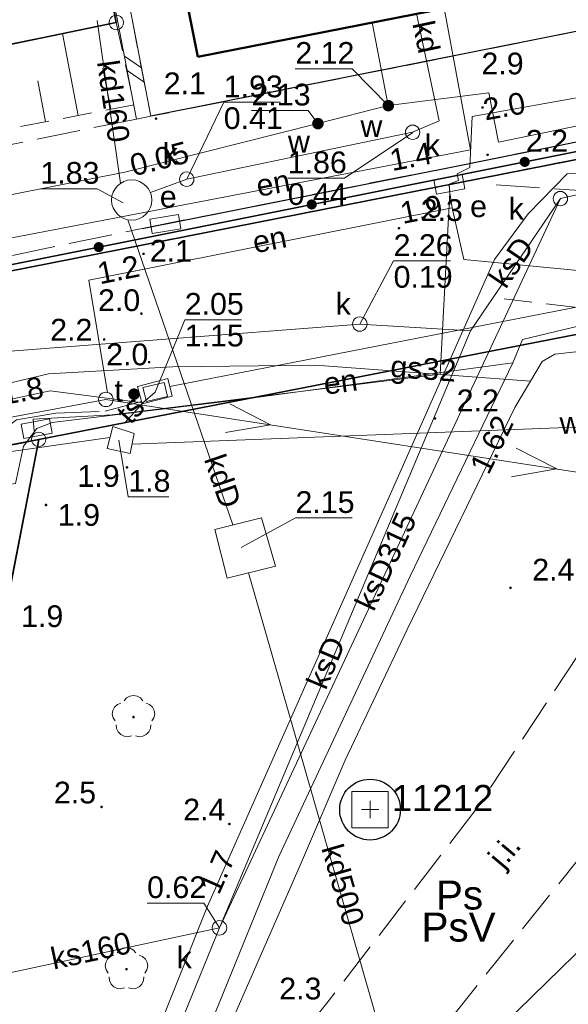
# Model space of a CAD drawing. Extents: x 5461355 to 5464904, y 5969481 to 5972975.
# Tile 22 of 40: x 5462432 to 5462450, y 5972205 to 5972239. Entities that reach past the tile are written whole.
import ezdxf
from ezdxf.enums import TextEntityAlignment as Align

# ---------------------------------------------------------------- set-up
doc = ezdxf.new("R2010")
doc.units = 0
for name, pattern in [('L_0_05', [1.75, 1.25, -0.5]), ('PRZER1-1', [1, 0.5, -0.5]), ('PRZER2-1', [1.5, 1, -0.5]), ('PRZER3-1', [2, 1.5, -0.5])]:
    doc.linetypes.add(name, pattern=pattern)
doc.layers.get('0').update_dxf_attribs({"linetype": 'CONTINUOUS'})
for name, color, linetype, lineweight in [('GEPPGD', 7, 'CONTINUOUS', 18), ('GESBLO', 7, 'CONTINUOUS', 18), ('GESBZO', 7, 'CONTINUOUS', 50), ('GESDZI', 7, 'CONTINUOUS', 18), ('GSLDSO', 7, 'CONTINUOUS', 18), ('GSLKOG', 7, 'CONTINUOUS', 35), ('GSLKRW', 7, 'CONTINUOUS', 25), ('GSPSSP', 7, 'CONTINUOUS', 18), ('GSPSSP_O', 7, 'CONTINUOUS', 18), ('GSPWPN', 7, 'CONTINUOUS', 13), ('GSPWPN_O', 7, 'CONTINUOUS', 13), ('GSSKOA', 7, 'CONTINUOUS', 18), ('GSSKOA_O', 7, 'CONTINUOUS', 18), ('GSSKOD', 7, 'CONTINUOUS', 18), ('GSSZSN', 7, 'CONTINUOUS', 18), ('GUPISN', 7, 'CONTINUOUS', 18), ('GUPIWZ', 7, 'CONTINUOUS', 18), ('GUPPRZ_O', 7, 'CONTINUOUS', 18), ('GUSIKP', 7, 'CONTINUOUS', 18), ('OSN_OZN', 1, 'L_0_05', 18)]:
    doc.layers.add(name, color=color, linetype=linetype, lineweight=lineweight)
for name, color, linetype, lineweight, true_color in [('GESKKL', 7, 'CONTINUOUS', 18, 0x24bc24), ('GESKKL_O', 7, 'CONTINUOUS', 18, 0x24bc24), ('GESUZY', 7, 'CONTINUOUS', 18, 0x008000), ('GESUZY_O', 7, 'CONTINUOUS', 18, 0x008000), ('GSPRDL', 7, 'CONTINUOUS', 18, 0x008000), ('GSSWWS', 7, 'CONTINUOUS', 18, 0x59d9ff), ('GULEPR', 1, 'CONTINUOUS', 18, 0xff0000), ('GULEPR_O', 1, 'CONTINUOUS', 18, 0xff0000), ('GULGPR', 7, 'CONTINUOUS', 18, 0xbfbf00), ('GULGPR_O', 7, 'CONTINUOUS', 18, 0xbfbf00), ('GULKPR', 7, 'CONTINUOUS', 18, 0x803300), ('GULKPR_O', 7, 'CONTINUOUS', 18, 0x803300), ('GULTPR', 7, 'CONTINUOUS', 18, 0xff9100), ('GULTPR_O', 7, 'CONTINUOUS', 18, 0xff9100), ('GULWPR', 5, 'CONTINUOUS', 18, 0x0000ff), ('GULWPR_O', 5, 'CONTINUOUS', 18, 0x0000ff), ('GUPESE', 1, 'CONTINUOUS', 18, 0xff0000), ('GUPESE_O', 1, 'CONTINUOUS', 18, 0xff0000), ('GUPKSD', 7, 'CONTINUOUS', 18, 0x803300), ('GUPKSD_O', 7, 'CONTINUOUS', 18, 0x803300), ('GUPTUT', 7, 'CONTINUOUS', 18, 0xff9100), ('GUPTUT_O', 7, 'CONTINUOUS', 18, 0xff9100), ('GUPWZA', 5, 'CONTINUOUS', 18, 0x0000ff), ('GUPWZA_O', 5, 'CONTINUOUS', 18, 0x0000ff)]:
    doc.layers.add(name, color=color, linetype=linetype, lineweight=lineweight, true_color=true_color)
doc.styles.add('Arial', font='arial.ttf')

# ---------------------------------------------------------------- blocks, each defined once
blk = doc.blocks.new('GSPSSP1')
at = {"color": 0}
blk.add_lwpolyline([(0.625, 0.625), (0.625, -0.625), (-0.625, -0.625), (-0.625, 0.625)], close=True, dxfattribs=at)
for points in [[(0.3, 0), (-0.3, 0)], [(0, 0.3), (0, -0.3)]]:
    blk.add_lwpolyline(points, dxfattribs=at)
blk = doc.blocks.new('GSPWPN1')
blk.add_hatch(color=0).paths.add_polyline_path([(-0.045, 0), (-0.043, -0.012), (-0.039, -0.022), (-0.032, -0.032), (-0.022, -0.039), (-0.012, -0.043), (0, -0.045), (0.012, -0.043), (0.022, -0.039), (0.032, -0.032), (0.039, -0.022), (0.043, -0.012), (0.045, 0), (0.043, 0.012), (0.039, 0.022), (0.032, 0.032), (0.022, 0.039), (0.012, 0.043), (0, 0.045), (-0.012, 0.043), (-0.022, 0.039), (-0.032, 0.032), (-0.039, 0.022), (-0.043, 0.012)])
blk = doc.blocks.new('GUPESE1')
at = {"color": 0}
blk.add_lwpolyline([(-0.5, -0.25), (-0.5, 0.25), (0.5, 0.25), (0.5, -0.25)], close=True, dxfattribs=at)
blk = doc.blocks.new('GUPKSD1')
at = {"color": 0}
blk.add_lwpolyline([(0, 0.25), (0.064705, 0.241481), (0.125, 0.216506), (0.176777, 0.176777), (0.216506, 0.125), (0.241481, 0.064705), (0.25, 0), (0.241481, -0.064705), (0.216506, -0.125), (0.176777, -0.176777), (0.125, -0.216506), (0.064705, -0.241481), (0, -0.25), (-0.064705, -0.241481), (-0.125, -0.216506), (-0.176777, -0.176777), (-0.216506, -0.125), (-0.241481, -0.064705), (-0.25, 0), (-0.241481, 0.064705), (-0.216506, 0.125), (-0.176777, 0.176777), (-0.125, 0.216506), (-0.064705, 0.241481)], close=True, dxfattribs=at)
blk = doc.blocks.new('GUPWZA1')
blk.add_hatch(color=0).paths.add_polyline_path([(-0.2, 0), (-0.193185, -0.051764), (-0.173205, -0.1), (-0.141421, -0.141421), (-0.1, -0.173205), (-0.051764, -0.193185), (0, -0.2), (0.051764, -0.193185), (0.1, -0.173205), (0.141421, -0.141421), (0.173205, -0.1), (0.193185, -0.051764), (0.2, 0), (0.193185, 0.051764), (0.173205, 0.1), (0.141421, 0.141421), (0.1, 0.173205), (0.051764, 0.193185), (0, 0.2), (-0.051764, 0.193185), (-0.1, 0.173205), (-0.141421, 0.141421), (-0.173205, 0.1), (-0.193185, 0.051764)])
blk = doc.blocks.new('GUPTUT1')
blk.add_hatch(color=0).paths.add_polyline_path([(-0.2, 0), (-0.193185, -0.051764), (-0.173205, -0.1), (-0.141421, -0.141421), (-0.1, -0.173205), (-0.051764, -0.193185), (0, -0.2), (0.051764, -0.193185), (0.1, -0.173205), (0.141421, -0.141421), (0.173205, -0.1), (0.193185, -0.051764), (0.2, 0), (0.193185, 0.051764), (0.173205, 0.1), (0.141421, 0.141421), (0.1, 0.173205), (0.051764, 0.193185), (0, 0.2), (-0.051764, 0.193185), (-0.1, 0.173205), (-0.141421, 0.141421), (-0.173205, 0.1), (-0.193185, 0.051764)])
blk = doc.blocks.new('GUPIWZ1_3')
at = {"color": 0}
blk.add_lwpolyline([(0.375, -0.25), (-0.375, -0.25), (-0.375, 0.25), (0.375, 0.25)], close=True, dxfattribs=at)
blk = doc.blocks.new('GEPPGD1_1')
at = {"color": 0}
blk.add_lwpolyline([(0, 0.25), (0.077254, 0.237764), (0.146946, 0.202254), (0.202254, 0.146946), (0.237764, 0.077254), (0.25, 0), (0.237764, -0.077254), (0.202254, -0.146946), (0.146946, -0.202254), (0.077254, -0.237764), (0, -0.25), (-0.077254, -0.237764), (-0.146946, -0.202254), (-0.202254, -0.146946), (-0.237764, -0.077254), (-0.25, 0), (-0.237764, 0.077254), (-0.202254, 0.146946), (-0.146946, 0.202254), (-0.077254, 0.237764)], close=True, dxfattribs=at)
blk = doc.blocks.new('GSPRDL1')
blk.add_hatch(color=0).paths.add_polyline_path([(0, -0.045), (0.013906, -0.042798), (0.02645, -0.036406), (0.036406, -0.02645), (0.042798, -0.013906), (0.045, 0), (0.042798, 0.013906), (0.036406, 0.02645), (0.02645, 0.036406), (0.013906, 0.042798), (0, 0.045), (-0.013906, 0.042798), (-0.02645, 0.036406), (-0.036406, 0.02645), (-0.042798, 0.013906), (-0.045, 0), (-0.042798, -0.013906), (-0.036406, -0.02645), (-0.02645, -0.036406), (-0.013906, -0.042798)])
at = {"color": 0}
for points in [[(-0.324277, 0.563333), (-0.240553, 0.662679), (-0.127956, 0.727494), (0, 0.75), (0.127956, 0.727494), (0.240553, 0.662679), (0.324277, 0.563333)], [(-0.635969, -0.134326), (-0.70458, -0.024001), (-0.731429, 0.103115), (-0.713292, 0.231763), (-0.652348, 0.346501), (-0.55591, 0.433559), (-0.435555, 0.482485)], [(0.435555, 0.482485), (0.55591, 0.433559), (0.652348, 0.346501), (0.713292, 0.231763), (0.731429, 0.103115), (0.70458, -0.024001), (0.635969, -0.134326)], [(-0.068773, -0.646351), (-0.194901, -0.677512), (-0.324092, -0.663766), (-0.440839, -0.606763), (-0.531129, -0.513345), (-0.584125, -0.394725), (-0.593465, -0.265141)], [(0.593465, -0.265141), (0.584125, -0.394725), (0.531129, -0.513345), (0.440839, -0.606763), (0.324092, -0.663766), (0.194901, -0.677512), (0.068773, -0.646351)]]:
    blk.add_lwpolyline(points, dxfattribs=at)
blk = doc.blocks.new('ODTN_1')
at = {"color": 0}
for points in [[(-0.5, -0.25), (0, 0.25)], [(0, -0.25), (0.5, 0.25)]]:
    blk.add_lwpolyline(points, dxfattribs=at)
blk = doc.blocks.new('GSLDSO2')
at = {"color": 0}
blk.add_lwpolyline([(0, 0.25), (0, -0.25)], dxfattribs=at)
blk = doc.blocks.new('KOLO')
blk.add_hatch(color=0).paths.add_polyline_path([(-0.175, 0), (-0.169037, -0.045293), (-0.151554, -0.0875), (-0.123744, -0.123744), (-0.0875, -0.151554), (-0.045293, -0.169037), (0, -0.175), (0.045293, -0.169037), (0.0875, -0.151554), (0.123744, -0.123744), (0.151554, -0.0875), (0.169037, -0.045293), (0.175, 0), (0.169037, 0.045293), (0.151554, 0.0875), (0.123744, 0.123744), (0.0875, 0.151554), (0.045293, 0.169037), (0, 0.175), (-0.045293, 0.169037), (-0.0875, 0.151554), (-0.123744, 0.123744), (-0.151554, 0.0875), (-0.169037, 0.045293)])
blk = doc.blocks.new('GUPISN1')
at = {"color": 0}
blk.add_lwpolyline([(0, 0.25), (0.064705, 0.241481), (0.125, 0.216506), (0.176777, 0.176777), (0.216506, 0.125), (0.241481, 0.064705), (0.25, 0), (0.241481, -0.064705), (0.216506, -0.125), (0.176777, -0.176777), (0.125, -0.216506), (0.064705, -0.241481), (0, -0.25), (-0.064705, -0.241481), (-0.125, -0.216506), (-0.176777, -0.176777), (-0.216506, -0.125), (-0.241481, -0.064705), (-0.25, 0), (-0.241481, 0.064705), (-0.216506, 0.125), (-0.176777, 0.176777), (-0.125, 0.216506), (-0.064705, 0.241481)], close=True, dxfattribs=at)
blk = doc.blocks.new('SUEP1')
at = {"color": 0}
blk.add_lwpolyline([(-0.75, -0.5), (0.75, 0), (-0.75, 0.5)], dxfattribs=at)

msp = doc.modelspace()

# ---------------------------------------------------------------- linework, layer by layer
at = {"layer": 'GESBLO', "color": 252, "linetype": 'Continuous', "lineweight": 18}
msp.add_lwpolyline([(5462437.03, 5972241.48), (5462453.34, 5972244.69), (5462453.98, 5972241.41), (5462437.68, 5972238.2)], close=True, dxfattribs=at)
at = {"layer": 'GESBZO', "color": 252, "linetype": 'Continuous', "lineweight": 50}
for points in [[(5462437.68, 5972238.2), (5462453.98, 5972241.41), (5462453.34, 5972244.69), (5462452.18, 5972250.55)], [(5462445.3, 5972249.2), (5462435.88, 5972247.34), (5462437.03, 5972241.48), (5462437.68, 5972238.2)]]:
    msp.add_lwpolyline(points, dxfattribs=at)
at = {"layer": 'GESDZI', "color": 84, "linetype": 'Continuous', "lineweight": 35, "elevation": 10.22}
for points in [[(5462335.22, 5972217.06), (5462360.98, 5972216.97), (5462484.81, 5972241.37), (5462499.09, 5972259.82), (5462446.58, 5972265.43), (5462440.49, 5972275.48), (5462351.94, 5972288.84)], [(5462409.18, 5972262.03), (5462423.59, 5972263.99), (5462430.33, 5972262.5), (5462431.37, 5972257.34), (5462437.47, 5972258.54), (5462438.5, 5972253.33), (5462432.38, 5972252.13), (5462432.71, 5972250.43), (5462432.92, 5972250.4), (5462432.83, 5972249.86), (5462434.87, 5972239.38), (5462379.52, 5972227.92)]]:
    msp.add_lwpolyline(points, dxfattribs=at)
for points in [[(5462432.83, 5972249.86), (5462431.25, 5972240.54), (5462396.91, 5972239.67), (5462353.2, 5972239.21), (5462335.2, 5972238.11), (5462324.7, 5972237.21), (5462306.48, 5972237.37), (5462297.94, 5972233.85), (5462288.95, 5972238.43), (5462288.98, 5972239.01), (5462286.74, 5972239.02), (5462276.34, 5972233.84), (5462286.72, 5972233.92), (5462286.75, 5972230.26), (5462334.77, 5972224.75), (5462360.84, 5972224.63), (5462379.52, 5972227.92), (5462434.87, 5972239.38)], [(5462361.56, 5972210.96), (5462432.19, 5972224.99), (5462464.99, 5972231.39), (5462479.23, 5972234.17), (5462484.81, 5972241.37), (5462360.98, 5972216.97), (5462335.22, 5972217.06), (5462276.28, 5972225.17), (5462275.47, 5972219.23), (5462312.97, 5972214.07), (5462334.8, 5972211.07)], [(5462464.99, 5972231.39), (5462432.19, 5972224.99), (5462427.17, 5972199.15), (5462410.43, 5972168), (5462406.62, 5972160.9), (5462385.18, 5972097.94), (5462407.14, 5972103.91), (5462448.06, 5972094.45), (5462450.21, 5972103.75), (5462455.34, 5972102.56), (5462452.32, 5972150.13), (5462452.01, 5972160.32), (5462452.51, 5972171.14), (5462453.89, 5972181.3), (5462456.12, 5972191.3), (5462459.04, 5972200.82), (5462462.69, 5972210.08), (5462471.3, 5972227.41)], [(5462410.43, 5972168), (5462427.17, 5972199.15), (5462432.19, 5972224.99), (5462361.56, 5972210.96), (5462357.76, 5972173.3)]]:
    msp.add_lwpolyline(points, close=True, dxfattribs=at)
at = {"layer": 'GESKKL', "color": 252, "linetype": 'PRZER3-1', "lineweight": 18}
for points in [[(5462432.19, 5972224.99), (5462427.17, 5972199.15), (5462414.304, 5972175.208), (5462419.44, 5972170.82), (5462436.75, 5972164.98), (5462438.56, 5972171.6), (5462443.13, 5972185.52), (5462444.79, 5972196.46), (5462445.76, 5972196.29), (5462444.24, 5972184.97), (5462442.57, 5972180.36), (5462453.786, 5972180.532), (5462453.89, 5972181.3), (5462456.12, 5972191.3), (5462459.04, 5972200.82), (5462462.69, 5972210.08), (5462471.3, 5972227.41), (5462464.99, 5972231.39)], [(5462330.305, 5972140.9), (5462327.54, 5972115), (5462351.08, 5972106.99), (5462385.18, 5972097.94), (5462406.62, 5972160.9), (5462410.43, 5972168), (5462414.304, 5972175.208), (5462427.17, 5972199.15), (5462432.19, 5972224.99), (5462385.949, 5972215.805), (5462389.26, 5972198.95), (5462384.89, 5972198.08), (5462385.35, 5972195.62), (5462378.82, 5972194.31), (5462378.34, 5972196.77), (5462371.72, 5972195.46), (5462368.36, 5972212.311), (5462361.56, 5972210.96), (5462359.173, 5972187.3), (5462350.12, 5972188.31), (5462340.08, 5972189.41), (5462330.706, 5972140.855)]]:
    msp.add_lwpolyline(points, close=True, dxfattribs=at)
at = {"layer": 'GESUZY', "color": 252, "linetype": 'PRZER1-1', "lineweight": 18}
for points in [[(5462351.94, 5972288.84), (5462440.49, 5972275.48), (5462446.58, 5972265.43), (5462499.09, 5972259.82), (5462484.81, 5972241.37), (5462360.98, 5972216.97), (5462335.22, 5972217.06)], [(5462334.77, 5972224.75), (5462360.84, 5972224.63), (5462379.52, 5972227.92), (5462434.87, 5972239.38), (5462432.83, 5972249.86), (5462432.92, 5972250.4), (5462432.71, 5972250.43), (5462432.38, 5972252.13), (5462438.5, 5972253.33), (5462437.47, 5972258.54), (5462431.37, 5972257.34), (5462430.33, 5972262.5), (5462423.59, 5972263.99), (5462409.18, 5972262.03), (5462398.69, 5972260.61), (5462334.97, 5972251.94)], [(5462334.77, 5972224.75), (5462360.84, 5972224.63), (5462379.52, 5972227.92), (5462434.87, 5972239.38), (5462432.83, 5972249.86), (5462432.92, 5972250.4), (5462432.71, 5972250.43), (5462432.38, 5972252.13), (5462438.5, 5972253.33), (5462437.47, 5972258.54), (5462431.37, 5972257.34), (5462430.33, 5972262.5), (5462423.59, 5972263.99), (5462409.18, 5972262.03), (5462398.69, 5972260.61), (5462334.97, 5972251.94)]]:
    msp.add_lwpolyline(points, dxfattribs=at)
for points in [[(5462361.56, 5972210.96), (5462368.36, 5972212.311), (5462385.949, 5972215.805), (5462432.19, 5972224.99), (5462464.99, 5972231.39), (5462479.23, 5972234.17), (5462484.81, 5972241.37), (5462360.98, 5972216.97), (5462335.22, 5972217.06), (5462276.28, 5972225.17), (5462275.47, 5972219.23), (5462312.97, 5972214.07), (5462334.8, 5972211.07)], [(5462432.19, 5972224.99), (5462427.17, 5972199.15), (5462414.304, 5972175.208), (5462419.44, 5972170.82), (5462436.75, 5972164.98), (5462438.56, 5972171.6), (5462443.13, 5972185.52), (5462444.79, 5972196.46), (5462445.76, 5972196.29), (5462444.24, 5972184.97), (5462442.57, 5972180.36), (5462453.786, 5972180.532), (5462453.89, 5972181.3), (5462456.12, 5972191.3), (5462459.04, 5972200.82), (5462462.69, 5972210.08), (5462471.3, 5972227.41), (5462464.99, 5972231.39)], [(5462330.305, 5972140.9), (5462327.54, 5972115), (5462351.08, 5972106.99), (5462385.18, 5972097.94), (5462406.62, 5972160.9), (5462410.43, 5972168), (5462414.304, 5972175.208), (5462427.17, 5972199.15), (5462432.19, 5972224.99), (5462385.949, 5972215.805), (5462389.26, 5972198.95), (5462384.89, 5972198.08), (5462385.35, 5972195.62), (5462378.82, 5972194.31), (5462378.34, 5972196.77), (5462371.72, 5972195.46), (5462368.36, 5972212.311), (5462361.56, 5972210.96), (5462359.173, 5972187.3), (5462350.12, 5972188.31), (5462340.08, 5972189.41), (5462330.706, 5972140.855)]]:
    msp.add_lwpolyline(points, close=True, dxfattribs=at)
at = {"layer": 'GSLDSO', "color": 252, "linetype": 'Continuous', "lineweight": 18}
for points in [[(5462447.735, 5972255.11), (5462438.547, 5972253.275), (5462432.356, 5972252.042), (5462434.927, 5972239.396), (5462435.566, 5972236.048)], [(5462447.833, 5972254.62), (5462438.645, 5972252.784), (5462432.946, 5972251.649), (5462435.417, 5972239.493), (5462436.057, 5972236.142)]]:
    msp.add_lwpolyline(points, dxfattribs=at)
at = {"layer": 'GSLKOG', "color": 252, "linetype": 'Continuous', "lineweight": 35}
for points in [[(5462276.28, 5972225.17), (5462276.32, 5972225.465), (5462294.05, 5972222.984), (5462316.347, 5972219.984), (5462337.658, 5972217.051), (5462360.98, 5972216.97), (5462456.065, 5972235.988)], [(5462385.13, 5972215.91), (5462396.38, 5972218.17), (5462432.19, 5972224.99), (5462430.37, 5972215.57)]]:
    msp.add_lwpolyline(points, dxfattribs=at)
at = {"layer": 'GSLKRW', "color": 252, "linetype": 'Continuous', "lineweight": 25}
for points in [[(5462447.735, 5972255.11), (5462451.36, 5972255.755), (5462452.533, 5972255.612), (5462453.182, 5972254.679), (5462454.251, 5972249.012), (5462455.693, 5972241.683), (5462455.416, 5972240.505), (5462454.334, 5972239.784), (5462436.057, 5972236.142)], [(5462435.758, 5972232.271), (5462446.665, 5972234.436), (5462463.281, 5972237.787)]]:
    msp.add_lwpolyline(points, dxfattribs=at)
at = {"layer": 'GSSKOA', "color": 252, "linetype": 'PRZER3-1', "lineweight": 18}
for points in [[(5462455.416, 5972240.505), (5462454.334, 5972239.784), (5462436.057, 5972236.142), (5462435.566, 5972236.048), (5462429.949, 5972234.909), (5462428.221, 5972234.585), (5462417.6, 5972232.426), (5462401.388, 5972229.216), (5462383.202, 5972225.597), (5462381.244, 5972225.223), (5462369.579, 5972222.972), (5462360.94, 5972221.244), (5462348.111, 5972221.444)], [(5462349.667, 5972217.493), (5462361.229, 5972217.36), (5462378.8, 5972220.826), (5462403.892, 5972225.894), (5462423.451, 5972229.71), (5462435.758, 5972232.271), (5462446.665, 5972234.436), (5462456.122, 5972236.344)], [(5462447.987, 5972233.772), (5462451.994, 5972233.508), (5462454.974, 5972233.655), (5462460.307, 5972233.662), (5462466.944, 5972233.671), (5462471.439, 5972233.583), (5462474.342, 5972233.671), (5462483.334, 5972232.939)], [(5462457.156, 5972228.779), (5462448.256, 5972229.846)], [(5462434.48, 5972186.231), (5462436.695, 5972191.754), (5462438.974, 5972196.055), (5462445.14, 5972203.408), (5462450.781, 5972210.446), (5462455.539, 5972218.443), (5462456.883, 5972220.903), (5462460.552, 5972225.985), (5462465.456, 5972229.24)], [(5462457.156, 5972228.779), (5462457.459, 5972227.227), (5462453.029, 5972220.902), (5462447.298, 5972212.224), (5462442.185, 5972205.589), (5462437.06, 5972199.165), (5462436.38, 5972198.445)]]:
    msp.add_lwpolyline(points, dxfattribs=at)
at = {"layer": 'GSSKOD', "color": 252, "linetype": 'PRZER2-1', "lineweight": 18}
msp.add_lwpolyline([(5462444.35, 5972254), (5462438.645, 5972252.784), (5462432.946, 5972251.649), (5462435.417, 5972239.493), (5462436.057, 5972236.142), (5462454.334, 5972239.784), (5462455.416, 5972240.505), (5462455.693, 5972241.683), (5462454.251, 5972249.012), (5462453.182, 5972254.679), (5462452.533, 5972255.612), (5462451.36, 5972255.755), (5462447.735, 5972255.11), (5462447.819, 5972254.685), (5462451.24, 5972255.36), (5462452.18, 5972250.55), (5462453.34, 5972244.69), (5462453.98, 5972241.41), (5462437.68, 5972238.2), (5462437.03, 5972241.48), (5462435.88, 5972247.34), (5462445.3, 5972249.2)], close=True, dxfattribs=at)
at = {"layer": 'GSSWWS', "color": 252, "linetype": 'Continuous', "lineweight": 18}
msp.add_lwpolyline([(5462338.04, 5972225.111), (5462360.84, 5972224.63), (5462372.84, 5972227.023), (5462380.315, 5972228.249), (5462402.119, 5972232.751), (5462434.87, 5972239.38), (5462432.356, 5972252.042), (5462438.547, 5972253.275), (5462437.477, 5972258.536), (5462431.329, 5972257.303), (5462429.991, 5972262.652), (5462423.625, 5972264.29), (5462363.851, 5972255.651), (5462339.471, 5972252.224)], dxfattribs=at)
at = {"layer": 'GSSZSN', "color": 252, "linetype": 'PRZER2-1', "lineweight": 18}
msp.add_lwpolyline([(5462435.486, 5972236.538), (5462382.946, 5972226.554), (5462360.642, 5972222.423), (5462335.548, 5972222.448), (5462326.429, 5972223.622), (5462286.561, 5972228.827), (5462286.604, 5972230.614), (5462309.49, 5972227.727), (5462332.845, 5972224.977), (5462338.04, 5972225.111), (5462360.84, 5972224.63), (5462372.84, 5972227.023), (5462380.315, 5972228.249), (5462402.119, 5972232.751), (5462434.87, 5972239.38)], close=True, dxfattribs=at)
at = {"layer": 'GSSZSN', "color": 252, "linetype": 'Continuous', "lineweight": 18}
for points in [[(5462433.55, 5972236.17), (5462433.011, 5972239.004)], [(5462434.676, 5972236.384), (5462434.405, 5972237.807)], [(5462432.424, 5972235.956), (5462432.156, 5972237.366)]]:
    msp.add_lwpolyline(points, dxfattribs=at)
at = {"layer": 'GULEPR', "color": 1, "linetype": 'Continuous', "lineweight": 18, "true_color": 0xff0000, "elevation": 10.14}
for points in [[(5462448.56, 5972227.63), (5462448.89, 5972228.44), (5462451.68, 5972229.11), (5462452.65, 5972232.86), (5462453.03, 5972233.43), (5462467.41, 5972234.65), (5462469.84, 5972235.54), (5462470.61, 5972236.25), (5462476.37, 5972249.08), (5462476.33, 5972249.68), (5462473.05, 5972254.47), (5462471.75, 5972255), (5462471.73, 5972255.149)], [(5462448.56, 5972227.63), (5462448.89, 5972228.44), (5462451.68, 5972229.11), (5462452.65, 5972232.86), (5462453.03, 5972233.43), (5462467.41, 5972234.65), (5462469.84, 5972235.54), (5462470.61, 5972236.25), (5462476.37, 5972249.08), (5462476.33, 5972249.68), (5462473.05, 5972254.47), (5462471.75, 5972255), (5462471.73, 5972255.149)], [(5462446.189, 5972239.876), (5462447.1, 5972234.98), (5462430.11, 5972231.73)], [(5462446.189, 5972239.876), (5462447.1, 5972234.98), (5462430.11, 5972231.73)], [(5462446.365, 5972233.795), (5462446.68, 5972233.93), (5462446.64, 5972234.16), (5462447.07, 5972234.38), (5462447.15, 5972236.13), (5462455.65, 5972237.65)], [(5462446.365, 5972233.795), (5462446.68, 5972233.93), (5462446.64, 5972234.16), (5462447.07, 5972234.38), (5462447.15, 5972236.13), (5462455.65, 5972237.65)], [(5462446.365, 5972233.795), (5462446.39, 5972233.51), (5462446.05, 5972227.24), (5462434.73, 5972225.84), (5462432, 5972225.69), (5462432.03, 5972225.28)], [(5462446.365, 5972233.795), (5462446.39, 5972233.51), (5462446.05, 5972227.24), (5462434.73, 5972225.84), (5462432, 5972225.69), (5462432.03, 5972225.28)], [(5462446.365, 5972233.795), (5462446.37, 5972233.57), (5462446.46, 5972232.98)], [(5462446.365, 5972233.795), (5462446.37, 5972233.57), (5462446.46, 5972232.98)], [(5462434.56, 5972226.6), (5462433.92, 5972230.48), (5462446.46, 5972232.98)], [(5462434.56, 5972226.6), (5462433.92, 5972230.48), (5462446.46, 5972232.98)], [(5462446.46, 5972232.98), (5462446.87, 5972231.2), (5462452.24, 5972230.68), (5462464.13, 5972232.78), (5462465.25, 5972233.02)], [(5462446.46, 5972232.98), (5462446.87, 5972231.2), (5462452.24, 5972230.68), (5462464.13, 5972232.78), (5462465.25, 5972233.02)], [(5462423.86, 5972169.75), (5462433.79, 5972194.16), (5462440.48, 5972210.59), (5462445.01, 5972220.27), (5462448.56, 5972227.63)], [(5462423.86, 5972169.75), (5462433.79, 5972194.16), (5462440.48, 5972210.59), (5462445.01, 5972220.27), (5462448.56, 5972227.63)], [(5462448.56, 5972227.63), (5462439.01, 5972226.34), (5462432.66, 5972225.57), (5462432.12, 5972225.36)], [(5462448.56, 5972227.63), (5462439.01, 5972226.34), (5462432.66, 5972225.57), (5462432.12, 5972225.36)], [(5462355.44, 5972212.02), (5462390.06, 5972218.07), (5462434.51, 5972226.37), (5462471.06, 5972220.73)], [(5462355.44, 5972212.02), (5462390.06, 5972218.07), (5462434.51, 5972226.37), (5462471.06, 5972220.73)], [(5462377.319, 5972207.976), (5462377.6, 5972210.2), (5462378.68, 5972212.42), (5462415.28, 5972220.16), (5462426.54, 5972222.78), (5462431.39, 5972223.47), (5462431.67, 5972224.75), (5462432.12, 5972225.36)], [(5462377.319, 5972207.976), (5462377.6, 5972210.2), (5462378.68, 5972212.42), (5462415.28, 5972220.16), (5462426.54, 5972222.78), (5462431.39, 5972223.47), (5462431.67, 5972224.75), (5462432.12, 5972225.36)]]:
    msp.add_lwpolyline(points, dxfattribs=at)
at = {"layer": 'GULGPR', "color": 52, "linetype": 'Continuous', "lineweight": 18, "true_color": 0xbfbf00, "elevation": 10.14}
for points in [[(5462469.14, 5972233.96), (5462462.53, 5972233.35), (5462452.34, 5972232.7), (5462452.14, 5972228.46), (5462451.87, 5972228.14), (5462450.01, 5972227.93), (5462449.57, 5972227.68), (5462449.17, 5972227), (5462448.63, 5972226.09), (5462444.91, 5972218.43), (5462442.77, 5972213.92), (5462441.26, 5972210.4), (5462438.76, 5972204.67), (5462433.36, 5972191.26), (5462425.77, 5972172.96)], [(5462449.17, 5972227), (5462441.75, 5972227.55), (5462436.81, 5972227.49), (5462432.53, 5972227.25), (5462430.68, 5972226.81), (5462430.27, 5972226.43), (5462430.38, 5972224.73)]]:
    msp.add_lwpolyline(points, dxfattribs=at)
at = {"layer": 'GULKPR', "linetype": 'Continuous', "lineweight": 18}
for points in [[(5462435.014, 5972233.829), (5462434.21, 5972239.45)], [(5462445.228, 5972239.687), (5462446.02, 5972235.99), (5462445.1, 5972235.59)], [(5462450.2, 5972233.3), (5462473.724, 5972238.568)], [(5462445.1, 5972235.59), (5462437.3, 5972233.97)], [(5462437.3, 5972233.97), (5462436.047, 5972233.507)], [(5462438.43, 5972208.13), (5462450.2, 5972233.3)], [(5462447.094, 5972228.732), (5462450.2, 5972233.3)], [(5462438.896, 5972222.035), (5462435.271, 5972232.568)], [(5462340.61, 5972205.51), (5462362.97, 5972211.65), (5462366.81, 5972216.89), (5462413.71, 5972226.84), (5462428.974, 5972227.862), (5462443.275, 5972228.971), (5462447.094, 5972228.732)], [(5462447.094, 5972228.732), (5462438.43, 5972208.13)], [(5462445.545, 5972198.546), (5462445.65, 5972198.76), (5462439.433, 5972220.379)], [(5462420.196, 5972163.364), (5462438.43, 5972208.13)], [(5462426.42, 5972203.24), (5462429.62, 5972206.24), (5462438.43, 5972208.13)]]:
    msp.add_lwpolyline(points, dxfattribs=at)
at = {"layer": 'GULTPR', "color": 30, "linetype": 'Continuous', "lineweight": 18, "true_color": 0xff9100, "elevation": 10.14}
for points in [[(5462436.718, 5972226.813), (5462475.34, 5972234.35), (5462481.633, 5972238.882)], [(5462436.718, 5972226.813), (5462475.34, 5972234.35), (5462481.633, 5972238.882)], [(5462462.2, 5972234.51), (5462450.43, 5972234.158), (5462449.091, 5972232.78), (5462447.924, 5972231.201), (5462438.018, 5972208.875), (5462435.179, 5972201.759), (5462428.501, 5972183.96), (5462419.527, 5972163.61), (5462414.195, 5972142.483), (5462412.711, 5972124.992), (5462411.092, 5972116.673), (5462407.3, 5972094.825), (5462402.792, 5972077.023), (5462401.096, 5972070.227), (5462392.258, 5972039.441), (5462386.279, 5972014.531), (5462384.401, 5971988.917), (5462380.341, 5971958.022), (5462377.764, 5971942.121), (5462376.701, 5971929.463), (5462373.291, 5971911.539), (5462373.192, 5971906.639)], [(5462462.2, 5972234.51), (5462450.43, 5972234.158), (5462449.091, 5972232.78), (5462447.924, 5972231.201), (5462438.018, 5972208.875), (5462435.179, 5972201.759), (5462428.501, 5972183.96), (5462419.527, 5972163.61), (5462414.195, 5972142.483), (5462412.711, 5972124.992), (5462411.092, 5972116.673), (5462407.3, 5972094.825), (5462402.792, 5972077.023), (5462401.096, 5972070.227), (5462392.258, 5972039.441), (5462386.279, 5972014.531), (5462384.401, 5971988.917), (5462380.341, 5971958.022), (5462377.764, 5971942.121), (5462376.701, 5971929.463), (5462373.291, 5971911.539), (5462373.192, 5971906.639)], [(5462436.214, 5972226.625), (5462435.78, 5972226.25), (5462432.59, 5972226.67), (5462405.73, 5972220.92), (5462391.52, 5972218.07), (5462372.7, 5972214.27)], [(5462436.214, 5972226.625), (5462435.78, 5972226.25), (5462432.59, 5972226.67), (5462405.73, 5972220.92), (5462391.52, 5972218.07), (5462372.7, 5972214.27)], [(5462436.214, 5972226.625), (5462435.78, 5972226.25), (5462435.17, 5972225.57)], [(5462436.214, 5972226.625), (5462435.78, 5972226.25), (5462435.17, 5972225.57)]]:
    msp.add_lwpolyline(points, dxfattribs=at)
at = {"layer": 'GULTPR', "color": 30, "linetype": 'PRZER3-1', "lineweight": 18, "true_color": 0xff9100, "elevation": 10.14}
msp.add_lwpolyline([(5462358.99, 5972210.97), (5462360.73, 5972211.47), (5462363.51, 5972211.83), (5462372.34, 5972213.78), (5462397.36, 5972218.68), (5462428.74, 5972224.75), (5462429.46, 5972225.14), (5462431.09, 5972225.41), (5462431.42, 5972225.66), (5462432.78, 5972225.89), (5462434.48, 5972225.96), (5462435.74, 5972226.3)], dxfattribs=at)
msp.add_lwpolyline([(5462358.99, 5972210.97), (5462360.73, 5972211.47), (5462363.51, 5972211.83), (5462372.34, 5972213.78), (5462397.36, 5972218.68), (5462428.74, 5972224.75), (5462429.46, 5972225.14), (5462431.09, 5972225.41), (5462431.42, 5972225.66), (5462432.78, 5972225.89), (5462434.48, 5972225.96), (5462435.74, 5972226.3)], dxfattribs=at)
at = {"layer": 'GULWPR', "color": 5, "linetype": 'Continuous', "lineweight": 18, "true_color": 0x0000ff, "elevation": 10.14}
for points in [[(5462444.26, 5972236.51), (5462443.7, 5972239.38)], [(5462463.22, 5972238.38), (5462448.06, 5972235.25), (5462447.73, 5972236.95), (5462444.26, 5972236.51)], [(5462444.26, 5972236.51), (5462441.83, 5972235.89)], [(5462441.83, 5972235.89), (5462435.16, 5972234.21), (5462405.36, 5972228.31), (5462361.37, 5972220.07), (5462357.72, 5972219.85)], [(5462435.42, 5972224.82), (5462468.145, 5972226.073)], [(5462468.51, 5972225.12), (5462464.3, 5972220.55), (5462457.1, 5972213.44), (5462448.24, 5972204.79), (5462439.38, 5972196.03), (5462438.29, 5972194.17)], [(5462434.65, 5972225.06), (5462361.58, 5972214.68)]]:
    msp.add_lwpolyline(points, dxfattribs=at)
at = {"layer": 'GUPPRZ_O', "color": 5, "linetype": 'Continuous', "lineweight": 13, "true_color": 0x0000ff, "elevation": 10.8, "flags": 128}
for points in [[(5462444.26, 5972236.51), (5462443.01, 5972237.782), (5462441.05, 5972237.782)], [(5462441.83, 5972235.89), (5462441.497, 5972236.343), (5462439.537, 5972236.343)], [(5462434.96, 5972224.96), (5462435.283, 5972223.009), (5462436.683, 5972223.009)]]:
    msp.add_lwpolyline(points, dxfattribs=at)
at = {"layer": 'GUPPRZ_O', "color": 36, "linetype": 'Continuous', "lineweight": 13, "true_color": 0x803300, "elevation": 10.8, "flags": 128}
for points in [[(5462437.3, 5972233.97), (5462438.579, 5972236.626), (5462440.539, 5972236.626)], [(5462445.107, 5972235.577), (5462442.748, 5972234.004), (5462440.788, 5972234.004)], [(5462435.11, 5972233.16), (5462434.208, 5972233.641), (5462432.248, 5972233.641)], [(5462443.275, 5972228.971), (5462444.443, 5972231.148), (5462446.403, 5972231.148)], [(5462439.18, 5972221.26), (5462441.056, 5972222.279), (5462443.016, 5972222.279)], [(5462438.43, 5972208.13), (5462437.894, 5972208.983), (5462435.934, 5972208.983)]]:
    msp.add_lwpolyline(points, dxfattribs=at)
at = {"layer": 'GUPPRZ_O', "color": 7, "linetype": 'Continuous', "lineweight": 13, "elevation": 10.8, "flags": 128}
msp.add_lwpolyline([(5462436.214, 5972226.625), (5462437.232, 5972229.12), (5462439.192, 5972229.12)], dxfattribs=at)
at = {"layer": 'GUSIKP', "color": 36, "linetype": 'Continuous', "lineweight": 18, "true_color": 0x803300, "elevation": 10.14}
msp.add_lwpolyline([(5462435.401, 5972232.556, -1), (5462435.401, 5972233.946, -1)], format="xyb", close=True, dxfattribs=at)
at = {"layer": 'GUSIKP', "color": 30, "linetype": 'Continuous', "lineweight": 18, "true_color": 0xff9100, "elevation": 10.14}
msp.add_lwpolyline([(5462435.6, 5972226.81), (5462436.65, 5972227.09), (5462436.8, 5972226.48), (5462435.76, 5972226.22)], close=True, dxfattribs=at)
at = {"layer": 'GUSIKP', "color": 5, "linetype": 'Continuous', "lineweight": 18, "true_color": 0x0000ff, "elevation": 10.14}
msp.add_lwpolyline([(5462435.49, 5972225.19), (5462434.75, 5972225.44), (5462434.55, 5972224.67), (5462435.35, 5972224.5)], close=True, dxfattribs=at)
at = {"layer": 'GUSIKP', "color": 36, "linetype": 'Continuous', "lineweight": 18, "true_color": 0x803300, "elevation": 10.14}
msp.add_lwpolyline([(5462438.699, 5972220.198), (5462438.273, 5972221.876), (5462439.886, 5972222.287), (5462440.362, 5972220.608)], close=True, dxfattribs=at)
at = {"layer": 'OSN_OZN', "color": 252, "linetype": 'Continuous', "lineweight": 25}
msp.add_circle((5462443.63, 5972212.21), 1.049, dxfattribs=at)

# ---------------------------------------------------------------- block references
at = {"layer": 'GEPPGD', "color": 252, "linetype": 'Continuous', "lineweight": 18}
for p in [(5462434.87, 5972239.38, 10.24), (5462432.19, 5972224.99, 10.24)]:
    msp.add_blockref('GEPPGD1_1', p, dxfattribs=at)
at = {"layer": 'GSLDSO', "color": 252, "linetype": 'Continuous', "lineweight": 18, "rotation": 280.8107562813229}
for name, p in [('ODTN_1', (5462435.492, 5972237.77, 10.18)), ('ODTN_1', (5462435.492, 5972237.77, 10.18)), ('GSLDSO2', (5462435.812, 5972236.095, 10.18))]:
    msp.add_blockref(name, p, dxfattribs=at)
at = {"layer": 'GSLKOG', "color": 252, "linetype": 'Continuous', "lineweight": 35, "rotation": 11.31051187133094}
for p in [(5462448.971, 5972234.569, 10.18), (5462448.971, 5972234.569, 10.18), (5462441.617, 5972233.098, 10.18), (5462441.617, 5972233.098, 10.18), (5462434.263, 5972231.627, 10.18), (5462434.263, 5972231.627, 10.18)]:
    msp.add_blockref('KOLO', p, dxfattribs=at)
at = {"layer": 'GSPRDL', "color": 252, "linetype": 'Continuous', "lineweight": 18}
for p in [(5462435.463, 5972215.404, 10.12), (5462435.221, 5972206.701, 10.12)]:
    msp.add_blockref('GSPRDL1', p, dxfattribs=at)
at = {"layer": 'GSPSSP', "color": 252, "linetype": 'Continuous', "lineweight": 18}
msp.add_blockref('GSPSSP1', (5462443.63, 5972212.21, 10.36), dxfattribs=at)
at = {"layer": 'GSPWPN', "color": 252, "linetype": 'Continuous', "lineweight": 13}
for p in [(5462447.515, 5972236.447, 10.08), (5462436.241, 5972236.062, 10.08), (5462447.688, 5972234.813, 10.08), (5462444.628, 5972232.279, 10.08), (5462435.811, 5972231.395, 10.08), (5462435.737, 5972229.331, 10.08), (5462434.451, 5972228.439, 10.08), (5462436.003, 5972227.654, 10.08), (5462445.871, 5972225.712, 10.08), (5462435.238, 5972224.023, 10.08), (5462432.442, 5972222.725, 10.08), (5462448.48, 5972219.868, 10.08), (5462434.36, 5972212.303, 10.08), (5462438.775, 5972211.714, 10.08)]:
    msp.add_blockref('GSPWPN1', p, dxfattribs=at)
at = {"layer": 'GULEPR', "color": 1, "linetype": 'Continuous', "lineweight": 18, "true_color": 0xff0000, "rotation": 351.2279243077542}
for p in [(5462439.452, 5972225.607, 10.14), (5462449.335, 5972224.082, 10.14)]:
    msp.add_blockref('SUEP1', p, dxfattribs=at)
at = {"layer": 'GUPESE', "color": 1, "linetype": 'Continuous', "lineweight": 18, "true_color": 0xff0000}
for p, rotation in [((5462446.365, 5972233.795, 10.16), 10.51921896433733), ((5462436.56, 5972232.421, 10.16), 9.299893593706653), ((5462432.12, 5972225.36, 10.16), 10.80335483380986)]:
    msp.add_blockref('GUPESE1', p, dxfattribs=dict(at, rotation=rotation))
at = {"layer": 'GUPISN', "color": 252, "linetype": 'Continuous', "lineweight": 18}
msp.add_blockref('GUPISN1', (5462434.51, 5972226.37, 10.16), dxfattribs=at)
at = {"layer": 'GUPIWZ', "color": 252, "linetype": 'Continuous', "lineweight": 18, "rotation": 13.80265482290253}
msp.add_blockref('GUPIWZ1_3', (5462436.214, 5972226.625, 10.18), dxfattribs=at)
at = {"layer": 'GUPKSD', "linetype": 'Continuous', "lineweight": 18}
for p in [(5462445.1, 5972235.59, 10.16), (5462437.3, 5972233.97, 10.16), (5462450.2, 5972233.3, 10.16), (5462443.275, 5972228.971, 10.16), (5462438.43, 5972208.13, 10.16)]:
    msp.add_blockref('GUPKSD1', p, dxfattribs=at)
at = {"layer": 'GUPTUT', "color": 30, "linetype": 'Continuous', "lineweight": 18, "true_color": 0xff9100}
msp.add_blockref('GUPTUT1', (5462435.48, 5972226.55, 10.16), dxfattribs=at)
at = {"layer": 'GUPWZA', "color": 5, "linetype": 'Continuous', "lineweight": 18, "true_color": 0x0000ff}
for p, rotation in [((5462444.26, 5972236.51, 10.16), 7.897983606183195), ((5462441.83, 5972235.89, 10.16), 15.5587237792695)]:
    msp.add_blockref('GUPWZA1', p, dxfattribs=dict(at, rotation=rotation))

# ---------------------------------------------------------------- texts
at = {"layer": 'GESKKL_O', "color": 252, "linetype": 'Continuous', "lineweight": 0, "style": 'Arial'}
msp.add_text('PsV', height=1, dxfattribs=at).set_placement((5462446.686, 5972207.656, 10.8), align=Align.CENTER)
at = {"layer": 'GESUZY_O', "color": 252, "linetype": 'Continuous', "lineweight": 0, "style": 'Arial'}
msp.add_text('Ps', height=1, dxfattribs=at).set_placement((5462446.719, 5972208.762, 10.8), align=Align.CENTER)
at = {"layer": 'GSPSSP_O', "color": 252, "linetype": 'Continuous', "lineweight": 0, "style": 'Arial'}
msp.add_text('11212', height=0.9, dxfattribs=at).set_placement((5462444.38, 5972212.16, 10.8))
at = {"layer": 'GSPWPN_O', "color": 252, "linetype": 'Continuous', "lineweight": 0, "style": 'Arial'}
for s, p in [('2.9', (5462447.476, 5972237.59, 10.8)), ('2.1', (5462436.507, 5972236.905, 10.8)), ('2.2', (5462449.009, 5972234.92, 10.8)), ('2.3', (5462445.378, 5972232.529, 10.8)), ('2.1', (5462436.027, 5972231.127, 10.8)), ('2.0', (5462434.238, 5972229.419, 10.8)), ('2.2', (5462432.587, 5972228.4, 10.8)), ('2.0', (5462434.52, 5972227.548, 10.8)), ('2.2', (5462446.621, 5972225.962, 10.8)), ('1.9', (5462433.529, 5972223.351, 10.8)), ('1.9', (5462432.851, 5972222.006, 10.8)), ('2.4', (5462449.23, 5972220.118, 10.8)), ('1.9', (5462431.583, 5972218.512, 10.8)), ('2.5', (5462432.715, 5972212.424, 10.8)), ('2.4', (5462437.179, 5972211.835, 10.8)), ('2.3', (5462440.496, 5972205.659, 10.8))]:
    msp.add_text(s, height=0.75, dxfattribs=at).set_placement(p)
at = {"layer": 'GSSKOA_O', "color": 252, "linetype": 'Continuous', "lineweight": 0, "style": 'Arial'}
msp.add_text('j.i.', height=0.75, rotation=50.0749, dxfattribs=at).set_placement((5462448.555, 5972210.537, 10.8), align=Align.CENTER)
at = {"layer": 'GULEPR_O', "color": 1, "linetype": 'Continuous', "lineweight": 0, "true_color": 0xff0000, "style": 'Arial'}
for rotation, p in [(10.8293, (5462440.353, 5972233.467, 10.8)), (11.2748, (5462440.231, 5972231.522, 10.8)), (7.6929, (5462442.657, 5972226.607, 10.8))]:
    msp.add_text('en', height=0.75, rotation=rotation, dxfattribs=at).set_placement(p, align=Align.CENTER)
at = {"layer": 'GULGPR_O', "color": 52, "linetype": 'Continuous', "lineweight": 0, "true_color": 0xbfbf00, "style": 'Arial'}
msp.add_text('gs32', height=0.75, rotation=355.7608, dxfattribs=at).set_placement((5462445.444, 5972227.064, 10.8), align=Align.CENTER)
at = {"layer": 'GULKPR_O', "color": 36, "linetype": 'Continuous', "lineweight": 0, "true_color": 0x803300, "style": 'Arial'}
for s, rotation, p in [('kd', 282.0842, (5462445.201, 5972238.804, 10.8)), ('kd160', 278.1428, (5462434.402, 5972236.61, 10.8)), ('ksD', 55.7907, (5462448.822, 5972230.897, 10.8)), ('kdD', 288.9882, (5462438.192, 5972223.429, 10.8)), ('ksD315', 64.9383, (5462444.507, 5972220.625, 10.8)), ('ksD', 67.1902, (5462442.448, 5972217.137, 10.8)), ('kd500', 286.0429, (5462442.338, 5972209.511, 10.8)), ('ks160', 12.1081, (5462434.069, 5972206.978, 10.8))]:
    msp.add_text(s, height=0.75, rotation=rotation, dxfattribs=at).set_placement(p, align=Align.CENTER)
at = {"layer": 'GULTPR_O', "color": 30, "linetype": 'Continuous', "lineweight": 0, "true_color": 0xff9100, "style": 'Arial'}
msp.add_text('ts', height=0.75, rotation=48.106, dxfattribs=at).set_placement((5462435.633, 5972225.768, 10.8), align=Align.CENTER)
at = {"layer": 'GULWPR_O', "color": 5, "linetype": 'Continuous', "lineweight": 0, "true_color": 0x0000ff, "style": 'Arial'}
msp.add_text('woA25', height=0.75, rotation=2.1926, dxfattribs=at).set_placement((5462451.79, 5972225.235, 10.8), align=Align.CENTER)
at = {"layer": 'GUPESE_O', "color": 1, "linetype": 'Continuous', "lineweight": 0, "true_color": 0xff0000, "style": 'Arial'}
for p in [(5462436.953, 5972232.995, 10.8), (5462447.666, 5972232.662, 10.8)]:
    msp.add_text('e', height=0.75, dxfattribs=at).set_placement(p, align=Align.RIGHT)
at = {"layer": 'GUPKSD_O', "linetype": 'Continuous', "lineweight": 0, "style": 'Arial'}
for p in [(5462446.043, 5972234.768, 10.8), (5462436.994, 5972234.47, 10.8), (5462448.941, 5972232.578, 10.8), (5462437.479, 5972206.732, 10.8)]:
    msp.add_text('k', height=0.75, dxfattribs=at).set_placement(p, align=Align.RIGHT)
msp.add_text('k', height=0.75, rotation=360, dxfattribs=at).set_placement((5462442.965, 5972229.294, 10.8), align=Align.RIGHT)
at = {"layer": 'GUPPRZ_O', "color": 5, "linetype": 'Continuous', "lineweight": 0, "true_color": 0x0000ff, "style": 'Arial'}
for s, rotation, p in [('2.12', 360, (5462441.05, 5972237.954, 10.8)), ('2.13', 360, (5462439.537, 5972236.516, 10.8)), ('0.05', 14.1373, (5462435.458, 5972234.066, 10.8)), ('1.8', 360, (5462435.283, 5972223.182, 10.8))]:
    msp.add_text(s, height=0.75, rotation=rotation, dxfattribs=at).set_placement(p)
at = {"layer": 'GUPPRZ_O', "color": 36, "linetype": 'Continuous', "lineweight": 0, "true_color": 0x803300, "style": 'Arial'}
for s, p in [('1.93', (5462438.579, 5972236.799, 10.8)), ('0.41', (5462438.579, 5972235.704, 10.8)), ('1.86', (5462440.788, 5972234.177, 10.8)), ('1.83', (5462432.248, 5972233.813, 10.8)), ('0.44', (5462440.788, 5972233.082, 10.8)), ('2.26', (5462444.443, 5972231.321, 10.8)), ('0.19', (5462444.443, 5972230.226, 10.8)), ('2.15', (5462441.056, 5972222.451, 10.8)), ('0.62', (5462435.934, 5972209.156, 10.8))]:
    msp.add_text(s, height=0.75, rotation=360, dxfattribs=at).set_placement(p)
at = {"layer": 'GUPPRZ_O', "color": 1, "linetype": 'Continuous', "lineweight": 0, "true_color": 0xff0000, "style": 'Arial'}
for s, rotation, p in [('2.0', 10.1387, (5462447.609, 5972235.997, 10.8)), ('1.2', 11.2748, (5462434.299, 5972230.339, 10.8))]:
    msp.add_text(s, height=0.75, rotation=rotation, dxfattribs=at).set_placement(p)
for s, rotation, p in [('1.4', 10.8292, (5462445.821, 5972234.52, 10.8)), ('1.9', 11.2748, (5462446.185, 5972232.709, 10.8))]:
    msp.add_text(s, height=0.75, rotation=rotation, dxfattribs=at).set_placement(p, align=Align.RIGHT)
at = {"layer": 'GUPPRZ_O', "color": 7, "linetype": 'Continuous', "lineweight": 0, "style": 'Arial'}
for s, p in [('2.05', (5462437.232, 5972229.293, 10.8)), ('1.15', (5462437.232, 5972228.198, 10.8))]:
    msp.add_text(s, height=0.75, rotation=360, dxfattribs=at).set_placement(p)
at = {"layer": 'GUPPRZ_O', "color": 30, "linetype": 'Continuous', "lineweight": 0, "true_color": 0xff9100, "style": 'Arial'}
for s, rotation, p in [('1.8', 9.9893, (5462430.973, 5972226.177, 10.8)), ('1.7', 66.0726, (5462438.41, 5972209.237, 10.8))]:
    msp.add_text(s, height=0.75, rotation=rotation, dxfattribs=at).set_placement(p)
at = {"layer": 'GUPPRZ_O', "color": 52, "linetype": 'Continuous', "lineweight": 0, "true_color": 0xbfbf00, "style": 'Arial'}
msp.add_text('1.62', height=0.75, rotation=64.0969, dxfattribs=at).set_placement((5462448.612, 5972225.568, 10.8), align=Align.RIGHT)
at = {"layer": 'GUPTUT_O', "color": 30, "linetype": 'Continuous', "lineweight": 0, "true_color": 0xff9100, "style": 'Arial'}
msp.add_text('t', height=0.75, dxfattribs=at).set_placement((5462435.096, 5972226.303, 10.8), align=Align.RIGHT)
at = {"layer": 'GUPWZA_O', "color": 5, "linetype": 'Continuous', "lineweight": 0, "true_color": 0x0000ff, "style": 'Arial'}
for p in [(5462444.055, 5972235.428, 10.8), (5462441.553, 5972234.892, 10.8)]:
    msp.add_text('w', height=0.75, dxfattribs=at).set_placement(p, align=Align.RIGHT)

doc.saveas('drawing.dxf')
